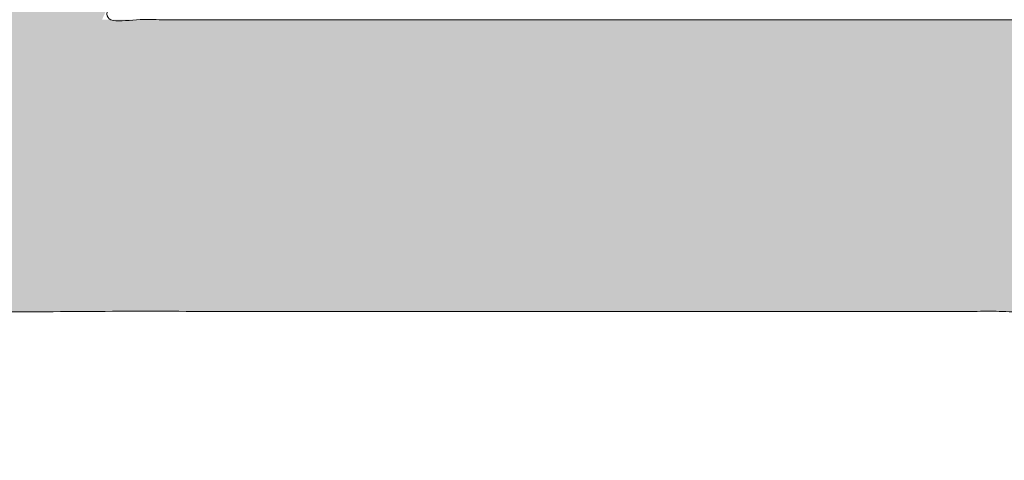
# Model space of a CAD drawing. Header units: inches. Extents: x -416 to -272, y -73 to 47.
# Tile 149 of 206: x -280.297 to -279.134, y -23.25 to -22.729. Entities that reach past the tile are written whole.
import ezdxf

# ---------------------------------------------------------------- set-up
doc = ezdxf.new("R2010")
doc.units = ezdxf.units.IN
doc.header["$LTSCALE"] = 32
doc.header["$MEASUREMENT"] = 0
doc.linetypes.add('Dash Style-1', pattern=[0.083328, 0.041656, -0.041672])
for name, color, linetype, lineweight in [('Black', 7, 'Continuous', 18), ('DashLine', 7, 'Continuous', 13), ('DashLineFill', 7, 'Dash Style-1', 13), ('Drawing', 7, 'Continuous', 18), ('Metal-DeskStructure', 7, 'Continuous', 13), ('None', 7, 'Continuous', 18), ('Plastic-BracketCover', 7, 'Continuous', 13), ('SolidLine', 7, 'Continuous', 15), ('Wood_1-H', 7, 'Continuous', 13)]:
    doc.layers.add(name, color=color, linetype=linetype, lineweight=lineweight)
pattern_1 = [(45, (0, 0), (-1.61301565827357, 1.935715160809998), []), (45, (-1.0608, 1.0608), (-0.4723460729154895, 0.4167612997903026), [])]

# ---------------------------------------------------------------- blocks, each defined once
blk = doc.blocks.new('Group-45')
at = {"layer": 'Plastic-BracketCover', "color": 7}
blk.add_open_spline([(1.53112660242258, -0.7109774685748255), (1.538508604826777, -0.7109774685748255), (1.552349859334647, -0.7137457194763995), (1.555118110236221, -0.7220504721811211), (1.555118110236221, -0.841083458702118), (1.555118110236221, -0.9601164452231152), (1.553272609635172, -0.9638074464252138), (1.547736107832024, -0.9674984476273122), (1.538508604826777, -0.9693439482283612), (1.525590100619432, -0.9693439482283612), (1.516362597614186, -0.9674984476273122), (1.510826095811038, -0.965652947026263), (1.50713509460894, -0.9601164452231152), (1.50713509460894, -0.9112115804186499), (1.50713509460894, -0.864152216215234), (1.337351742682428, -0.864152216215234), (1.167568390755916, -0.864152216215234), (1.193404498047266, -0.9075205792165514), (1.219240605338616, -0.9508889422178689), (1.221086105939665, -0.9564254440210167), (1.222931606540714, -0.965652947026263), (1.219240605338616, -0.9693439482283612), (1.20816760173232, -0.9711894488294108), (1.195712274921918, -0.9711894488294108), (1.186023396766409, -0.9711894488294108), (1.180486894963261, -0.9693439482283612), (1.176795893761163, -0.965652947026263), (1.174950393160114, -0.9619619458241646), (1.141731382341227, -0.9102888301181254), (1.10851237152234, -0.8586157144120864), (1.106666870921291, -0.8567702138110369), (1.106666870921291, -0.8530792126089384), (1.104821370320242, -0.8475427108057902), (1.104821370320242, -0.8304718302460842), (1.104821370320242, -0.8124781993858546), (1.10851237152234, -0.8069416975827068), (1.112203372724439, -0.8050961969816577), (1.310591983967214, -0.8050961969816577), (1.50713509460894, -0.8050961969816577), (1.50713509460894, -0.7644960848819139), (1.50713509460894, -0.7202049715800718), (1.510826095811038, -0.7165139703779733), (1.516362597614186, -0.7128229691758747), (1.525590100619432, -0.7109774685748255), (1.53112660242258, -0.7109774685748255)], degree=2, knots=[0, 0, 0, 0.002610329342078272, 0.007830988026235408, 0.01044131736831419, 0.1761946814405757, 0.1788050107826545, 0.181415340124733, 0.1840256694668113, 0.1866359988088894, 0.1885937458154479, 0.1905514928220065, 0.192509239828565, 0.1944669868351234, 0.2443885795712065, 0.2443885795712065, 0.4244984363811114, 0.4244984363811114, 0.4780496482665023, 0.4780496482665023, 0.4842405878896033, 0.4904315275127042, 0.4966224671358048, 0.5028134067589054, 0.5070707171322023, 0.5109409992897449, 0.5148112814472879, 0.5186815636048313, 0.5186815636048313, 0.5762947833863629, 0.5762947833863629, 0.5787425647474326, 0.5811903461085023, 0.5836381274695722, 0.5902471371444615, 0.5931844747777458, 0.5961218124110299, 0.5990591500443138, 0.9118813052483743, 0.9118813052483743, 0.9765012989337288, 0.9823759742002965, 0.9882506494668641, 0.9941253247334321, 1, 1, 1], dxfattribs=at)
blk = doc.blocks.new('1BRPFY-Leg_Plate (2D)')
at = {"layer": 'DashLineFill', "linetype": 'Continuous', "lineweight": 13}
h = blk.add_hatch(dxfattribs=at)
h.set_pattern_fill('Steel', color=253, style=0, pattern_type=2)
h.set_pattern_definition(pattern_1)
edge = h.paths.add_edge_path()
edge.add_arc((-1.704724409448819, 1.704724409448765), 0.1259842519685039, 90, 180, ccw=False)
edge.add_line((-1.704724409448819, 1.830708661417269), (1.704724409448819, 1.830708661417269))
edge.add_arc((1.704724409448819, 1.704724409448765), 0.1259842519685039, 0, 90, ccw=False)
edge.add_line((1.830708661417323, 1.704724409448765), (1.830708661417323, -1.704724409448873))
edge.add_arc((1.704724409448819, -1.704724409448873), 0.125984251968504, -89.99999999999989, 1.1368683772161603e-13, ccw=False)
edge.add_line((1.704724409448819, -1.830708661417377), (-1.704724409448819, -1.830708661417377))
edge.add_arc((-1.704724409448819, -1.704724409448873), 0.125984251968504, 180, 269.99999999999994, ccw=False)
edge.add_line((-1.830708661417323, -1.704724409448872), (-1.830708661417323, 1.704724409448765))
at = {"layer": 'SolidLine', "flags": 128}
blk.add_lwpolyline([(1.279527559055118, -1.118110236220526), (1.295349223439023, -1.118887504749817), (1.31101851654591, -1.121211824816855), (1.326384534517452, -1.125060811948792), (1.341299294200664, -1.130397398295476), (1.355619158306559, -1.137170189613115), (1.369206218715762, -1.145313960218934), (1.381929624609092, -1.154750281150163), (1.393666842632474, -1.165388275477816), (1.404304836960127, -1.177125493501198), (1.413741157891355, -1.189848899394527), (1.421884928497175, -1.203435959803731), (1.428657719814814, -1.217755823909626), (1.433994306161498, -1.232670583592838), (1.437843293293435, -1.24803660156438), (1.440167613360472, -1.263705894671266), (1.440944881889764, -1.279527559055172), (1.440167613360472, -1.295349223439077), (1.437843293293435, -1.311018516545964), (1.433994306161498, -1.326384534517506), (1.428657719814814, -1.341299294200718), (1.421884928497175, -1.355619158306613), (1.413741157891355, -1.369206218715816), (1.404304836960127, -1.381929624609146), (1.393666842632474, -1.393666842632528), (1.381929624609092, -1.404304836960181), (1.369206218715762, -1.413741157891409), (1.355619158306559, -1.421884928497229), (1.341299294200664, -1.428657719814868), (1.326384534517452, -1.433994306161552), (1.31101851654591, -1.437843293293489), (1.295349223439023, -1.440167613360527), (1.279527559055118, -1.440944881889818), (1.263705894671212, -1.440167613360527), (1.248036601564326, -1.437843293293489), (1.232670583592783, -1.433994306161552), (1.217755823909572, -1.428657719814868), (1.203435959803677, -1.421884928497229), (1.189848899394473, -1.413741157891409), (1.177125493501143, -1.404304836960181), (1.165388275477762, -1.393666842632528), (1.154750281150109, -1.381929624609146), (1.14531396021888, -1.369206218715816), (1.137170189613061, -1.355619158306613), (1.130397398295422, -1.341299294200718), (1.125060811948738, -1.326384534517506), (1.121211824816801, -1.311018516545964), (1.118887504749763, -1.295349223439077), (1.118110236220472, -1.279527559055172), (1.118887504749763, -1.263705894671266), (1.121211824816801, -1.24803660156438), (1.125060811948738, -1.232670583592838), (1.130397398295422, -1.217755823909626), (1.137170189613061, -1.203435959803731), (1.14531396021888, -1.189848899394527), (1.154750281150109, -1.177125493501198), (1.165388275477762, -1.165388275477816), (1.177125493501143, -1.154750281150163), (1.189848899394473, -1.145313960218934), (1.203435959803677, -1.137170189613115), (1.217755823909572, -1.130397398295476), (1.232670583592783, -1.125060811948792), (1.248036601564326, -1.121211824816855), (1.263705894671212, -1.118887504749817)], close=True, dxfattribs=at)
at = {"layer": 'Plastic-BracketCover', "color": 7}
blk.add_blockref('Group-45', (0, 0), dxfattribs=at)
blk = doc.blocks.new('1BRPX8-Util_Bkt_Lg-F (2D)')
at = {"layer": 'DashLineFill', "linetype": 'Continuous', "lineweight": 13}
h = blk.add_hatch(dxfattribs=at)
h.set_pattern_fill('Steel', color=253, style=0, pattern_type=2)
h.set_pattern_definition(pattern_1)
edge = h.paths.add_edge_path()
edge.add_line((-4.468503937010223, 7.539370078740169), (-2.421259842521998, 7.539370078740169))
edge.add_line((-2.421259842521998, 7.539370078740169), (-2.421259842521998, 7.917322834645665))
edge.add_arc((-2.303149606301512, 7.91732283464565), 0.1181102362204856, 90.0000000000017, 179.9999999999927, ccw=False)
edge.add_line((-2.303149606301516, 8.035433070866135), (2.303149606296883, 8.035433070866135))
edge.add_arc((2.30314960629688, 7.917322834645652), 0.1181102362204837, 6.423306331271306e-12, 89.99999999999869, ccw=False)
edge.add_line((2.421259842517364, 7.917322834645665), (2.421259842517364, 7.539370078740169))
edge.add_line((2.421259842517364, 7.539370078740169), (4.46850393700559, 7.539370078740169))
edge.add_line((4.46850393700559, 7.539370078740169), (4.46850393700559, 7.405511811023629))
edge.add_line((4.46850393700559, 7.405511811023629), (3.129921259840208, 7.405511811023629))
edge.add_line((3.129921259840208, 7.405511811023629), (3.129921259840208, -2.011811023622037))
edge.add_line((3.129921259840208, -2.011811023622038), (4.46850393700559, -2.011811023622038))
edge.add_line((4.46850393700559, -2.011811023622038), (4.46850393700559, -2.145669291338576))
edge.add_line((4.46850393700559, -2.145669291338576), (2.421259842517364, -2.145669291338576))
edge.add_line((2.421259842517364, -2.145669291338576), (2.421259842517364, -2.523622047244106))
edge.add_arc((2.303149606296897, -2.523622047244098), 0.1181102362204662, 269.9999999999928, 359.9999999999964, ccw=False)
edge.add_line((2.303149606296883, -2.641732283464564), (-2.303149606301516, -2.641732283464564))
edge.add_arc((-2.303149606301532, -2.523622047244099), 0.1181102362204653, 180.0000000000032, 270.0000000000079, ccw=False)
edge.add_line((-2.421259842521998, -2.523622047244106), (-2.421259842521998, -2.145669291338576))
edge.add_line((-2.421259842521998, -2.145669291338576), (-4.468503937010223, -2.145669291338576))
edge.add_line((-4.468503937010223, -2.145669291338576), (-4.468503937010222, -2.011811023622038))
edge.add_line((-4.468503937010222, -2.011811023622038), (-3.129921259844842, -2.011811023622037))
edge.add_line((-3.129921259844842, -2.011811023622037), (-3.129921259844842, 7.405511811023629))
edge.add_line((-3.129921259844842, 7.405511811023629), (-4.468503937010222, 7.405511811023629))
edge.add_line((-4.468503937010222, 7.405511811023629), (-4.468503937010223, 7.539370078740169))
at = {"layer": 'SolidLine', "flags": 128}
blk.add_lwpolyline([(1.107956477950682, -0.9260260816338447), (1.085114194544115, -0.9641361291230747), (1.058646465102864, -0.999823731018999), (1.02880818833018, -1.032745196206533), (0.995886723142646, -1.062583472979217), (0.9601991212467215, -1.089051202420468), (0.9220890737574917, -1.111893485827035), (0.881923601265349, -1.13089033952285), (0.8400895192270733, -1.145858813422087), (0.7969897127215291, -1.156654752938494), (0.7530392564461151, -1.163174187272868), (0.7086614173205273, -1.165354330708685), (0.6642835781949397, -1.163174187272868), (0.6203331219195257, -1.156654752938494), (0.5772333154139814, -1.145858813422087), (0.5353992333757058, -1.13089033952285), (0.4952337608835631, -1.111893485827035), (0.4571237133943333, -1.089051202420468)], dxfattribs=at)
blk.add_lwpolyline([(1.279527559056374, -1.154964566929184), (1.292122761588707, -1.155583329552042), (1.304596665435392, -1.157433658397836), (1.316829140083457, -1.16049773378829), (1.32870238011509, -1.164746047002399), (1.340102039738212, -1.170137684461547), (1.350918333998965, -1.176620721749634), (1.361047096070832, -1.184132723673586), (1.370390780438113, -1.192601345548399), (1.378859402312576, -1.201945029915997), (1.38637140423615, -1.212073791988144), (1.392854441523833, -1.22289008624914), (1.398246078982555, -1.234289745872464), (1.40249439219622, -1.246162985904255), (1.405558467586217, -1.258395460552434), (1.407408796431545, -1.270869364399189), (1.408027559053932, -1.283464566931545), (1.407408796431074, -1.296059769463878), (1.40555846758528, -1.308533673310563), (1.402494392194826, -1.320766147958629), (1.398246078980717, -1.332639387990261), (1.392854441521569, -1.344039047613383), (1.386371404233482, -1.354855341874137), (1.37885940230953, -1.364984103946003), (1.370390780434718, -1.374327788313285), (1.361047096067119, -1.382796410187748), (1.350918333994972, -1.390308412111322), (1.340102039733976, -1.396791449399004), (1.328702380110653, -1.402183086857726), (1.316829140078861, -1.406431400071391), (1.304596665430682, -1.409495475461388), (1.292122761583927, -1.411345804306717), (1.279527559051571, -1.411964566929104), (1.266932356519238, -1.411345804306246), (1.254458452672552, -1.409495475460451), (1.242225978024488, -1.406431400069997), (1.230352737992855, -1.402183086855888), (1.218953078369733, -1.39679144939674), (1.208136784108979, -1.390308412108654), (1.198008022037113, -1.382796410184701), (1.188664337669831, -1.374327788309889), (1.180195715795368, -1.364984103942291), (1.172683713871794, -1.354855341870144), (1.166200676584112, -1.344039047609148), (1.16080903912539, -1.332639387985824), (1.156560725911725, -1.320766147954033), (1.153496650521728, -1.308533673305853), (1.151646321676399, -1.296059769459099), (1.151027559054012, -1.283464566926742), (1.15164632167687, -1.27086936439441), (1.153496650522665, -1.258395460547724), (1.156560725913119, -1.246162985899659), (1.160809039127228, -1.234289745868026), (1.166200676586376, -1.222890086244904), (1.172683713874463, -1.21207379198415), (1.180195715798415, -1.201945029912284), (1.188664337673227, -1.192601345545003), (1.198008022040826, -1.18413272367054), (1.208136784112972, -1.176620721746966), (1.218953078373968, -1.170137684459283), (1.230352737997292, -1.164746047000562), (1.242225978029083, -1.160497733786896), (1.254458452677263, -1.157433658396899), (1.266932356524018, -1.155583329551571)], close=True, dxfattribs=at)
blk = doc.blocks.new('Slate-LegBrace (2D)')
at = {"layer": 'DashLineFill', "linetype": 'Continuous', "lineweight": 13}
h = blk.add_hatch(dxfattribs=at)
h.set_pattern_fill('Steel', color=253, style=0, pattern_type=2)
h.set_pattern_definition(pattern_1)
edge = h.paths.add_edge_path()
edge.add_line((-2.199587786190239, -0.1351515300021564), (-1.374775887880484, -0.1351515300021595))
edge.add_arc((3.774758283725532e-15, -0.01355418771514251), 1.380142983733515, 185.0545920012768, 354.9454079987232)
edge.add_line((1.374775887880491, -0.13515153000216), (2.199718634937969, -0.1351515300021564))
edge.add_arc((6.542437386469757e-05, -0.01705725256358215), 2.202821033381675, 183.0731271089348, 356.92687289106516, ccw=False)
h = blk.add_hatch(dxfattribs=at)
h.set_pattern_fill('Steel', color=253, style=0, pattern_type=2)
h.set_pattern_definition(pattern_1)
edge = h.paths.add_edge_path()
edge.add_line((2.191696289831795, -0.2375138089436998), (1.463739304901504, -0.2375137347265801))
edge.add_arc((-6.542437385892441e-05, -0.01704129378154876), 1.480314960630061, 188.5652811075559, 351.4347188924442, ccw=False)
edge.add_line((-1.463870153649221, -0.2375137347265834), (-2.191827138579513, -0.2375138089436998))
edge.add_line((-2.191827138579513, -0.2375138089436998), (-2.199718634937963, -0.1351515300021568))
edge.add_line((-2.199718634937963, -0.1351515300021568), (-1.374775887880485, -0.1351515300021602))
edge.add_arc((2.886579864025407e-15, -0.01355418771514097), 1.380142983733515, 185.0545920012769, 354.9454079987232)
edge.add_line((1.37477588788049, -0.1351515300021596), (2.199587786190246, -0.1351515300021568))
edge.add_line((2.199587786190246, -0.1351515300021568), (2.191696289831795, -0.2375138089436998))
at = {"layer": 'DashLineFill', "flags": 128}
for points in [[(2.191696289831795, -0.2375138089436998), (1.463739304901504, -0.2375137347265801, -0.860662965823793), (-1.463870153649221, -0.2375137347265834), (-2.191827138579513, -0.2375138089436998), (-2.199718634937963, -0.1351515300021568), (-1.374775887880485, -0.1351515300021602, 0.9154551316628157), (1.37477588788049, -0.1351515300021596), (2.199587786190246, -0.1351515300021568)], [(-2.199587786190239, -0.1351515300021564), (-1.374775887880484, -0.1351515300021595, 0.9154551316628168), (1.374775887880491, -0.13515153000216), (2.199718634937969, -0.1351515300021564, -0.9477524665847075)]]:
    blk.add_lwpolyline(points, format="xyb", close=True, dxfattribs=at)
blk = doc.blocks.new('TLLegSleeve (2D)')
at = {"layer": 'DashLineFill', "linetype": 'Continuous', "lineweight": 13}
h = blk.add_hatch(dxfattribs=at)
h.set_pattern_fill('Steel', color=253, style=0, pattern_type=2)
h.set_pattern_definition(pattern_1)
edge = h.paths.add_edge_path()
edge.add_line((1.08267716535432, 1.402343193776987), (1.08267716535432, 2.913385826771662))
edge.add_arc((-1.707523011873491e-13, 2.913385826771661), 1.08267716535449, 4.479377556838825e-14, 180)
edge.add_line((-1.082677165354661, 2.913385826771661), (-1.08267716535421, 1.402343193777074))
edge.add_arc((-1.332267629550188e-15, 2.886579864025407e-15), 1.771653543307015, 127.6698869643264, 412.330113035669)
edge.add_line((1.08267716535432, 1.402343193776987), (1.08267716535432, 1.402343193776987))
edge = h.paths.add_edge_path()
edge.add_arc((1.665334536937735e-15, 2.91338582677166), 0.7480314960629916, 0, 180, ccw=False)
edge.add_arc((1.665334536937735e-15, 2.91338582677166), 0.7480314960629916, 180, 360, ccw=False)
edge = h.paths.add_edge_path()
edge.add_arc((-1.723066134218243e-13, 9.149983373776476e-17), 1.437007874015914, 0, 180, ccw=False)
edge.add_arc((-1.723066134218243e-13, 5.70119602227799e-16), 1.437007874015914, 180, 360, ccw=False)
at = {"layer": 'DashLine', "color": 8, "flags": 128}
blk.add_lwpolyline([(0.6327836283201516, 1.527674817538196), (0.7794749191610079, 1.458295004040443), (0.9186594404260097, 1.374871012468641), (1.048996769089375, 1.278206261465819), (1.169231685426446, 1.169231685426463), (1.278206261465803, 1.048996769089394), (1.374871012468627, 0.9186594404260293), (1.458295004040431, 0.7794749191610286), (1.527674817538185, 0.6327836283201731), (1.582342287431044, 0.4799982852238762), (1.621770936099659, 0.3225902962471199), (1.64558104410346, 0.1620755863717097), (1.653543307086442, 1.118599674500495e-14), (1.645581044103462, -0.1620755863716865), (1.621770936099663, -0.3225902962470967), (1.582342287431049, -0.4799982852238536), (1.527674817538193, -0.6327836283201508), (1.45829500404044, -0.7794749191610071), (1.374871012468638, -0.9186594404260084), (1.278206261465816, -1.048996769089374), (1.169231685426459, -1.169231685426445), (1.048996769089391, -1.278206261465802), (0.918659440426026, -1.374871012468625), (0.7794749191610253, -1.458295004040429)], dxfattribs=at)
at = {"layer": 'DashLineFill', "flags": 128}
for points in [[(1.08267716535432, 1.402343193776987), (1.08267716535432, 2.913385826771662, 0.9999999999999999), (-1.082677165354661, 2.913385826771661), (-1.08267716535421, 1.402343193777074, 2.931618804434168), (1.08267716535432, 1.402343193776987)], [(-1.437007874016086, 3.308097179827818e-16, -0.9999999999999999), (1.437007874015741, 3.308097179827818e-16, -0.9999999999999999)]]:
    blk.add_lwpolyline(points, format="xyb", close=True, dxfattribs=at)
blk = doc.blocks.new('Group-47')
at = {"layer": 'SolidLine', "flags": 128}
blk.add_lwpolyline([(61.27952755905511, -8.30708661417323, -0.414213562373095), (62.99212598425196, -6.594488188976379, -0.414213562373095), (64.70472440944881, -8.30708661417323, -0.414213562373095), (62.99212598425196, -10.01968503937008, -0.414213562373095)], format="xyb", close=True, dxfattribs=at)
at = {"layer": 'Wood_1-H', "color": 7}
for name in ['1BRPX8-Util_Bkt_Lg-F (2D)', 'TLLegSleeve (2D)', 'Slate-LegBrace (2D)', '1BRPFY-Leg_Plate (2D)']:
    blk.add_blockref(name, (62.99212598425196, -8.30708661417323), dxfattribs=at)
blk = doc.blocks.new('TL14_lower_leg (2D)')
at = {"layer": 'DashLine', "flags": 128}
blk.add_lwpolyline([(1.371317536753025, 0.1350629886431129), (1.377952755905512, 1.783045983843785e-14), (1.371317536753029, -0.1350629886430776), (1.351475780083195, -0.2688252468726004), (1.318618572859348, -0.3999985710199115), (1.27306234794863, -0.5273196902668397), (1.215245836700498, -0.6495624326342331), (1.145725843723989, -0.7655495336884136), (1.065171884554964, -0.8741639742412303), (0.9743597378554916, -0.9743597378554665), (0.8741639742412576, -1.065171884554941), (0.7655495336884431, -1.14572584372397), (0.6495624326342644, -1.215245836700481), (0.5273196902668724, -1.273062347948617), (0.3999985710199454, -1.318618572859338)], dxfattribs=at)
blk = doc.blocks.new('Group-50')
at = {"layer": 'DashLineFill', "linetype": 'Continuous', "lineweight": 13}
h = blk.add_hatch(dxfattribs=at)
h.set_pattern_fill('Steel', color=253, style=0, pattern_type=2)
h.set_pattern_definition(pattern_1)
h.paths.add_polyline_path([(-2.066929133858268, 1.397637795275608), (2.066929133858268, 1.397637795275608), (2.066929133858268, 0.1377952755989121), (2.106299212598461, 0.1377952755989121), (2.106299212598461, -0.1377952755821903), (2.066929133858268, -0.1377952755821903), (2.066929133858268, -5.275590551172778), (2.106299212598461, -5.275590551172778), (2.106299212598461, -5.55118110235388), (2.066929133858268, -5.55118110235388), (2.066929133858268, -5.82677165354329), (-2.066929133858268, -5.82677165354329), (-2.066929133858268, -5.55118110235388), (-2.106299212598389, -5.55118110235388), (-2.106299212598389, -5.275590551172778), (-2.066929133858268, -5.275590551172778), (-2.066929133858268, -0.1377952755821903), (-2.106299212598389, -0.1377952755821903), (-2.106299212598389, 0.1377952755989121), (-2.066929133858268, 0.1377952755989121)])
blk = doc.blocks.new('TL14_upper_leg (2D)')
at = {"layer": 'DashLine', "flags": 128}
blk.add_lwpolyline([(1.214595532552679, 0.1196272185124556), (1.22047244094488, 7.47323834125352e-17), (1.214595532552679, -0.1196272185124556), (1.197021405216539, -0.2381023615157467), (1.167919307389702, -0.3542844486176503), (1.127569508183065, -0.467054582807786), (1.076360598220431, -0.5753267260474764), (1.01478574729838, -0.6780581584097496), (0.9434379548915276, -0.7742595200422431), (0.8630043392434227, -0.8630043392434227), (0.7742595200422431, -0.9434379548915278), (0.6780581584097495, -1.01478574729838), (0.5753267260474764, -1.076360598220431), (0.4670545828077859, -1.127569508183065)], dxfattribs=at)
at = {"layer": 'DashLine', "color": 7}
blk.add_blockref('Group-50', (0, 0), dxfattribs=at)
blk = doc.blocks.new('1BRPT9-Bracket (2D)')
at = {"layer": 'DashLineFill', "linetype": 'Continuous', "lineweight": 13}
h = blk.add_hatch(dxfattribs=at)
h.set_pattern_fill('Steel', color=253, style=0, pattern_type=2)
h.set_pattern_definition(pattern_1)
edge = h.paths.add_edge_path()
edge.add_line((-2.32206875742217, -8.74015748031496), (-2.32206875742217, 8.740157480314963))
edge.add_line((-2.32206875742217, 8.740157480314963), (1.677931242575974, 8.740157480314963))
edge.add_arc((1.677931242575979, 8.488188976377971), 0.2519685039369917, -3.979039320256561e-12, 90.0000000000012, ccw=False)
edge.add_line((1.929899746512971, 8.488188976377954), (1.929899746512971, 7.480314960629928))
edge.add_line((1.929899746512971, 7.480314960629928), (2.323600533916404, 7.461135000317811))
edge.add_line((2.323600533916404, 7.461135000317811), (2.323600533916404, -7.480314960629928))
edge.add_line((2.323600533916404, -7.480314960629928), (1.929899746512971, -7.480314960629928))
edge.add_line((1.929899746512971, -7.480314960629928), (1.929899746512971, -8.488188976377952))
edge.add_arc((1.677931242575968, -8.488188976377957), 0.2519685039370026, -90.00000000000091, 1.0800249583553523e-12, ccw=False)
edge.add_line((1.677931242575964, -8.74015748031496), (-2.32206875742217, -8.74015748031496))
blk = doc.blocks.new('Group-73')
at = {"layer": 'Metal-DeskStructure', "linetype": 'Continuous', "lineweight": 0, "true_color": 0xff0000}
blk.add_hatch(color=1, dxfattribs=at).paths.add_polyline_path([(1.696691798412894, -0.9301181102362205), (1.696691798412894, -1.274606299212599), (0.1120461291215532, -1.274606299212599), (0.1117940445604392, -1.244883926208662), (0.1126520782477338, -1.21546436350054), (0.1146202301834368, -1.186347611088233), (0.1176985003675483, -1.15753366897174), (0.1218868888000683, -1.129022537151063), (0.1271853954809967, -1.1008142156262), (0.1335940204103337, -1.072908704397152), (0.1411127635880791, -1.045306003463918), (0.1549813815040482, -1.000302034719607), (0.1707507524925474, -0.9557186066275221), (0.1884208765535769, -0.9115557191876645), (0.2079917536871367, -0.8678133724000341), (0.2294633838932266, -0.8244915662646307), (0.2528357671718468, -0.7815903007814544), (0.2781089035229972, -0.7391095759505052), (0.3052827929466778, -0.6970493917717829), (0.3357030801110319, -0.6545855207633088), (0.3707154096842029, -0.6108937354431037), (0.4103197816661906, -0.5659740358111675), (0.4545161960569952, -0.5198264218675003), (0.5033046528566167, -0.4724508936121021), (0.556685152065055, -0.4238474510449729), (0.6146576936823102, -0.3740160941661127), (0.6772222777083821, -0.3229568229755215), (0.7737142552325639, -0.2345473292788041), (0.8618799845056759, -0.1517895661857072), (0.941719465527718, -0.07468353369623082), (1.013232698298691, -0.003229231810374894), (1.076419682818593, 0.06257333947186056), (1.131280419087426, 0.1227241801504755), (1.177814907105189, 0.17722329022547), (1.216023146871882, 0.226070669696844), (1.247940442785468, 0.2720417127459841), (1.275602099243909, 0.3179118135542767), (1.299008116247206, 0.3636809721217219), (1.318158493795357, 0.4093491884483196), (1.333053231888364, 0.4549164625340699), (1.343692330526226, 0.5003827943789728), (1.350075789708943, 0.5457481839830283), (1.352203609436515, 0.5910126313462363), (1.350445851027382, 0.633224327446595), (1.345172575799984, 0.6737371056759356), (1.33638378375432, 0.7125509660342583), (1.32407947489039, 0.7496659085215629), (1.308259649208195, 0.7850819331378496), (1.288924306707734, 0.8187990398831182), (1.266073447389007, 0.8508172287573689), (1.239707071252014, 0.8811364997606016), (1.21053162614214, 0.9087644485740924), (1.179253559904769, 0.9327086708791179), (1.1458728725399, 0.9529691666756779), (1.110389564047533, 0.9695459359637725), (1.072803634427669, 0.9824389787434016), (1.033115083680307, 0.9916482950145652), (0.9913239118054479, 0.9971738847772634), (0.9474301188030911, 0.9990157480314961), (0.9007274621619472, 0.9970140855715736), (0.8564301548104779, 0.9910090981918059), (0.814538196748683, 0.9810007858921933), (0.7750515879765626, 0.9669891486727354), (0.7379703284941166, 0.9489741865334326), (0.7032944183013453, 0.9269558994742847), (0.6710238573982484, 0.9009342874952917), (0.6411586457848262, 0.8709093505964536), (0.6142706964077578, 0.8373520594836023), (0.5909319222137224, 0.8007333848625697), (0.5711423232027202, 0.7610533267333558), (0.5549018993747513, 0.7183118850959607), (0.5422106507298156, 0.6725090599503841), (0.5330685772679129, 0.6236448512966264), (0.5274756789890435, 0.5717192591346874), (0.5254319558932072, 0.516732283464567), (0.1809437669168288, 0.5856299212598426), (0.1914063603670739, 0.6671096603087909), (0.2071842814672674, 0.7436104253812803), (0.2282775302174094, 0.8151322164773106), (0.2546861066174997, 0.8816750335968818), (0.2864100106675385, 0.943238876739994), (0.3234492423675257, 0.9998237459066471), (0.3658038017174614, 1.051429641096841), (0.4134736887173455, 1.098056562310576), (0.4659542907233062, 1.139435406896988), (0.5227409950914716, 1.175297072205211), (0.5838338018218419, 1.205641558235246), (0.6492327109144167, 1.230468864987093), (0.7189377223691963, 1.249778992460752), (0.7929488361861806, 1.263571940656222), (0.8712660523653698, 1.271847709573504), (0.9538893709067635, 1.274606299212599), (1.037496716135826, 1.271486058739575), (1.116612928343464, 1.262125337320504), (1.191238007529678, 1.246524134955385), (1.261371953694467, 1.22468245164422), (1.327014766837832, 1.196600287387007), (1.388166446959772, 1.162277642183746), (1.444826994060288, 1.121714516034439), (1.496996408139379, 1.074910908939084), (1.543800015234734, 1.023481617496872), (1.584363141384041, 0.9690414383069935), (1.618685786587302, 0.9115903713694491), (1.646767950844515, 0.8511284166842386), (1.66860963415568, 0.7876555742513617), (1.684210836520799, 0.7211718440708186), (1.69357155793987, 0.6516772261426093), (1.696691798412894, 0.5791717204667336), (1.695766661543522, 0.5418296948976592), (1.692991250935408, 0.5046222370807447), (1.688365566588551, 0.46754934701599), (1.681889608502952, 0.4306110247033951), (1.67356337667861, 0.3938072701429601), (1.663386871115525, 0.3571380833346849), (1.651360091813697, 0.3206034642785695), (1.637483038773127, 0.284203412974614), (1.621452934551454, 0.2476351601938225), (1.602967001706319, 0.2105959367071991), (1.582025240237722, 0.1730857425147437), (1.558627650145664, 0.1351045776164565), (1.532774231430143, 0.09665244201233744), (1.50446498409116, 0.05772933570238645), (1.473699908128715, 0.01833525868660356), (1.440479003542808, -0.02152978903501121), (1.403490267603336, -0.06341332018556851), (1.361421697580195, -0.108862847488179), (1.314273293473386, -0.1578783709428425), (1.262045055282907, -0.2104598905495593), (1.20473698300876, -0.2666074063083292), (1.142349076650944, -0.3263209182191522), (1.07488133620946, -0.3896004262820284), (1.002333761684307, -0.4564459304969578), (0.939382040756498, -0.5112058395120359), (0.8829399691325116, -0.5613736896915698), (0.8330075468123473, -0.6069494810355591), (0.789584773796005, -0.6479332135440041), (0.7526716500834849, -0.6843248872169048), (0.7222681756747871, -0.716124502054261), (0.6983743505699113, -0.7433320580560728), (0.6809901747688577, -0.7659475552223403), (0.6671720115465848, -0.7862922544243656), (0.6539762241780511, -0.8066874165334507), (0.6414028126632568, -0.8271330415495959), (0.6294517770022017, -0.8476291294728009), (0.6181231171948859, -0.8681756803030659), (0.6074168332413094, -0.8887726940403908), (0.5973329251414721, -0.9094201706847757), (0.5878713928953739, -0.9301181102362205)])
at = {"layer": 'Metal-DeskStructure', "color": 7}
blk.add_open_spline([(1.696691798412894, -0.9301181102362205), (1.696691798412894, -1.102362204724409), (1.696691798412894, -1.274606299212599), (0.9043689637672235, -1.274606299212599), (0.1120461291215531, -1.274606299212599), (0.1088175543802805, -1.155111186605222), (0.1411127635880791, -1.045306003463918), (0.192785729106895, -0.8644490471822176), (0.4177798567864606, -0.5296497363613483), (0.6772222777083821, -0.3229568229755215), (1.079842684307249, 0.04198461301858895), (1.352203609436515, 0.410156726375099), (1.352203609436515, 0.763257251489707), (1.127210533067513, 0.999015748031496), (0.7558087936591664, 0.999015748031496), (0.5265084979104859, 0.742802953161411), (0.5254319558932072, 0.516732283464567), (0.353187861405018, 0.5511811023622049), (0.1809437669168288, 0.5856299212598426), (0.2121634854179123, 0.9215068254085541), (0.614783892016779, 1.274606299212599), (1.297301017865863, 1.274606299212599), (1.696691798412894, 0.8752155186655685), (1.696691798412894, 0.4295344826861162), (1.57827427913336, 0.1388723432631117), (1.302683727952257, -0.1819319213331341), (1.002333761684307, -0.4564459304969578), (0.737507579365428, -0.6846696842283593), (0.6244727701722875, -0.8472254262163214), (0.5878713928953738, -0.9301181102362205), (1.142281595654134, -0.9301181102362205), (1.696691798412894, -0.9301181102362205)], degree=2, knots=[0, 0, 0, 0.02128628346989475, 0.02128628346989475, 0.1192031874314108, 0.1192031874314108, 0.1339760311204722, 0.1339760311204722, 0.1582533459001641, 0.1825306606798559, 0.1825306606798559, 0.2223012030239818, 0.2620717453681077, 0.2999486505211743, 0.3378255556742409, 0.3781971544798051, 0.4185687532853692, 0.4185687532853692, 0.4499368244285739, 0.4499368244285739, 0.5101754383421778, 0.5704140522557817, 0.6314176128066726, 0.6924211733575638, 0.7232558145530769, 0.75409045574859, 0.7849250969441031, 0.7849250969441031, 0.8114174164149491, 0.8379097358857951, 0.8379097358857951, 1, 1, 1], dxfattribs=at)
blk = doc.blocks.new('SlateLegLocator-L2')
at = {"color": 255, "linetype": 'Dash Style-1', "lineweight": 5}
blk.add_wipeout([(-2.106299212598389, 1.3779527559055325), (2.10629921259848, 1.3779527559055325), (2.10629921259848, -5.807086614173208), (-2.106299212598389, -5.807086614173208)], dxfattribs=at).dxf.layer = 'Black'
at = {"layer": 'Metal-DeskStructure', "color": 7}
blk.add_blockref('Group-73', (0, 0), dxfattribs=at)
blk = doc.blocks.new('Group-74')
at = {"layer": 'None', "color": 7, "rotation": 180}
blk.add_blockref('1BRPT9-Bracket (2D)', (62.99212598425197, -12.00787401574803), dxfattribs=at)
at = {"layer": 'None', "color": 7}
for name in ['1BRPFY-Leg_Plate (2D)', 'TL14_upper_leg (2D)', 'TL14_lower_leg (2D)']:
    blk.add_blockref(name, (62.99212598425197, -8.30708661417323), dxfattribs=at)
blk.add_blockref('SlateLegLocator-L2', (62.99212598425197, -8.30708661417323), dxfattribs=at)
blk = doc.blocks.new('Group-78')
at = {"layer": 'None'}
blk.add_blockref('Group-47', (0, 0), dxfattribs=at)
blk.add_blockref('Group-74', (0, 0), dxfattribs=at)
blk = doc.blocks.new('SL Credenza Desk (2D)')
at = {"layer": 'None'}
blk.add_blockref('Group-78', (0, 0), dxfattribs=at)
at = {"layer": 'Drawing', "color": 0, "flags": 1}
for tag in ['Tag', 'Catalog', 'Option1', 'Option2', 'Option3', 'Option4', 'Option5', 'Option6', 'Option7', 'Option8', 'Option9', 'Option10', 'Option11', 'Option12', 'Custom', 'FinishGroup', 'Discount', 'Item2', 'Item3', 'Item6', 'Item9', 'Item10', 'Item12', 'Item13', 'Item16', 'Item19', 'Item20', 'Item21', 'Item22', 'Item23', 'Item24', 'Item25', 'Item8', 'Item18', 'Item1', 'Item4', 'Item5', 'Item7', 'Item11', 'Item14', 'Item15', 'Item17']:
    blk.add_attdef(tag, (15.71916659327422, -28.99901361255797), '', height=0.007086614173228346, dxfattribs=at)
blk = doc.blocks.new('Group-79')
at = {"layer": 'Drawing'}
blk.add_blockref('SL Credenza Desk (2D)', (15.67979651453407, 1.485347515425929), dxfattribs=at)
at = {"layer": 'Drawing', "color": 0, "flags": 1}
for tag in ['Tag', 'Catalog', 'Option1', 'Option2', 'Option3', 'Option4', 'Option5', 'Option6', 'Option7', 'Option8', 'Option9', 'Option10', 'Option11', 'Option12', 'Custom', 'FinishGroup', 'Discount', 'Item2', 'Item3', 'Item6', 'Item9', 'Item10', 'Item12', 'Item13', 'Item16', 'Item19', 'Item20', 'Item21', 'Item22', 'Item23', 'Item24', 'Item25', 'Item8', 'Item18', 'Item1', 'Item4', 'Item5', 'Item7', 'Item11', 'Item14', 'Item15', 'Item17']:
    blk.add_attdef(tag, (15.71916659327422, -28.99901361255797), '', height=0.007086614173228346, dxfattribs=at)

msp = doc.modelspace()

# ---------------------------------------------------------------- block references
at = {"layer": 'Drawing', "color": 7}
msp.add_blockref('Group-79', (-359.4593240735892, -14.97747349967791), dxfattribs=at)

doc.saveas('drawing.dxf')
